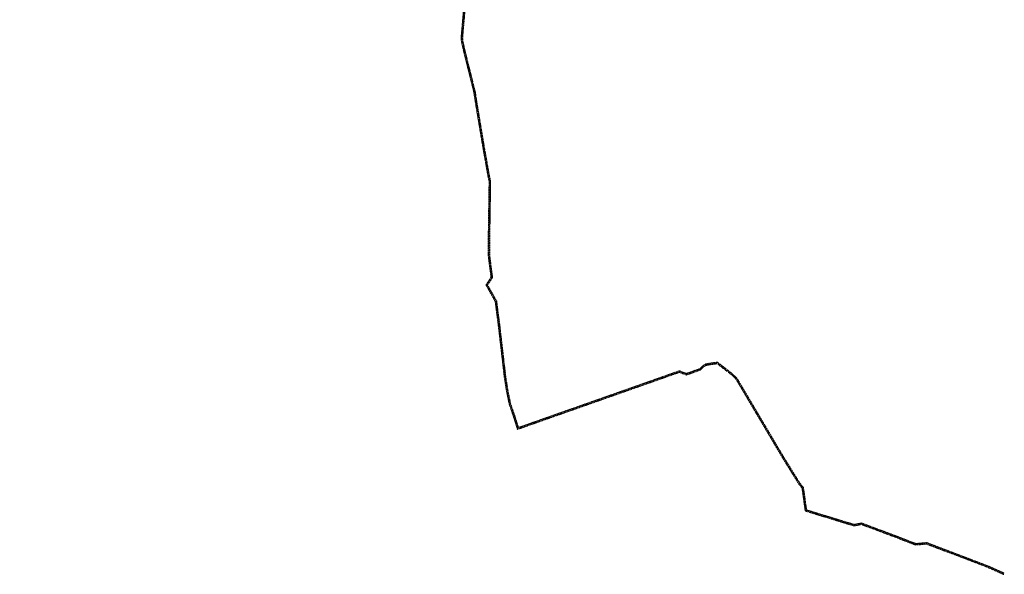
# Model space of a CAD drawing. Header units: metres. Extents: x -3 to 311477, y 0 to 754107.
# Tile 5 of 82: x 153505 to 161409, y 370355 to 374810. Entities that reach past the tile are written whole.
import ezdxf

# ---------------------------------------------------------------- set-up
doc = ezdxf.new("R2010")
doc.units = ezdxf.units.M
doc.linetypes.add('DASHED2', pattern=[0.375, 0.25, -0.125])
doc.layers.add('D_KLE_BUISLEIDING GEVAARLIJKE INHOUD_PPS PIPELINES', color=7, linetype='Continuous')

msp = doc.modelspace()

# ---------------------------------------------------------------- linework, layer by layer
at = {"layer": 'D_KLE_BUISLEIDING GEVAARLIJKE INHOUD_PPS PIPELINES', "linetype": 'DASHED2', "ltscale": 10, "flags": 128}
for points in [[(153505.5, 379257.8), (153715.8, 379093.4), (154058.7, 378824.2), (154100.3, 378795.7), (154140.8, 378760.9), (154196.9, 378697.5), (154519.1, 378324.5), (154570.9, 378202.1), (154603, 378129.3), (154723.4, 377963.9), (154742.9, 377946.2), (154809.3, 377901.6), (154981.6, 377729.5), (155087.1, 377624.4), (155398.5, 377282.1), (155468.8, 377206.5), (155557, 377109.8), (155671.5, 377099.1), (155678.4, 377093), (155722.2, 377042.6), (155954.7, 376773.5), (156115.3, 376587.1), (156268.8, 376407.7), (156293.3, 376369.9), (156597.7, 375824.9), (156850.9, 375370.7), (157074.9, 374970.2), (157060.8, 374807.7), (157048.1, 374661.5), (157051, 374638.4), (157064.3, 374575.1), (157150.8, 374227.5), (157160.3, 374162.5), (157222.8, 373787.5), (157252, 373622.1), (157263.9, 373554.9), (157273.2, 373511.8), (157265.6, 373010.2), (157265.3, 372921.1), (157288.8, 372741.1), (157248.3, 372679.3), (157321.9, 372547.8), (157345.2, 372370), (157395.4, 371938), (157411.8, 371834), (157419.8, 371793.9), (157433.9, 371724.3), (157463, 371640.1), (157501.1, 371520.7), (157614.7, 371561), (158238, 371780.7), (158798.5, 371978.4), (158801.7, 371979.5), (158819.8, 371970.9), (158856.9, 371958), (158968.9, 371997.5), (159010.6, 372034.2), (159040.7, 372040.1), (159102.9, 372048.9), (159215.9, 371961.5), (159253.5, 371924.8), (159300.9, 371845), (159626.3, 371294.8), (159760.5, 371078.4), (159784.8, 371049.6), (159810.4, 370865.4), (159931.9, 370828.4), (160203.2, 370745.4), (160261.7, 370757.2), (160468.2, 370679.5), (160537, 370654.2), (160667.6, 370602.6), (160698.4, 370592.5), (160784.6, 370599.8), (160993.6, 370520.4), (161279.8, 370411), (161404.8, 370355)], [(153511.6, 379265.7), (153721.9, 379101.3), (154064.7, 378832.3), (154106.4, 378803.6), (154147.9, 378768), (154204.4, 378704), (154527.7, 378329.9), (154580.1, 378206.1), (154611.7, 378134.3), (154730.9, 377970.7), (154749.1, 377954.1), (154815.6, 377909.4), (154988.6, 377736.5), (155094.4, 377631.3), (155405.9, 377288.9), (155476.2, 377213.3), (155561.8, 377119.4), (155675.8, 377108.8), (155685.5, 377100), (155729.8, 377049.1), (155962.3, 376780), (156122.9, 376593.6), (156276.8, 376413.7), (156301.8, 376375.1), (156606.4, 375829.8), (156859.7, 375375.6), (157085.1, 374972.4), (157070.8, 374806.8), (157058.1, 374661.7), (157060.9, 374640), (157074, 374577.3), (157160.6, 374229.5), (157170.2, 374164.1), (157232.7, 373789.2), (157261.9, 373623.9), (157273.7, 373556.8), (157283.2, 373512.8), (157275.6, 373010.1), (157275.3, 372921.8), (157299.2, 372738.7), (157260, 372678.9), (157331.6, 372551), (157355.1, 372371.3), (157405.3, 371939.4), (157421.6, 371835.8), (157429.6, 371795.9), (157443.6, 371727), (157472.5, 371643.2), (157507.5, 371533.6), (157611.4, 371570.4), (158234.7, 371790.1), (158795.1, 371987.8), (158802.2, 371990.4), (158823.6, 371980.2), (158856.8, 371968.6), (158963.7, 372006.3), (159006, 372043.5), (159039.1, 372050), (159105.7, 372059.4), (159222.5, 371969.1), (159261.4, 371931), (159309.5, 371850.1), (159634.8, 371300), (159768.6, 371084.3), (159794.3, 371053.9), (159819.4, 370873.1), (159934.8, 370837.9), (160203.7, 370755.7), (160262.5, 370767.5), (160471.7, 370688.9), (160540.6, 370663.5), (160671, 370612), (160699.5, 370602.6), (160786, 370609.9), (160997.2, 370529.8), (161283.6, 370420.2), (161408.9, 370364.2)]]:
    msp.add_lwpolyline(points, dxfattribs=at)
at = {"layer": 'D_KLE_BUISLEIDING GEVAARLIJKE INHOUD_PPS PIPELINES', "const_width": 1.5}
msp.add_lwpolyline([(157080, 374971.3), (157065.8, 374807.3), (157053.1, 374661.6), (157056, 374639.2), (157069.1, 374576.2), (157155.7, 374228.5), (157165.2, 374163.3), (157227.7, 373788.4), (157256.9, 373623), (157268.8, 373555.8), (157278.2, 373512.3), (157270.6, 373010.1), (157270.3, 372921.4), (157294, 372739.9), (157254.2, 372679.1), (157326.7, 372549.4), (157350.1, 372370.7), (157400.4, 371938.7), (157416.7, 371834.9), (157424.7, 371794.9), (157438.7, 371725.6), (157467.8, 371641.7), (157504.3, 371527.1), (157613, 371565.7), (158236.3, 371785.4), (158796.8, 371983.1), (158802, 371984.9), (158821.7, 371975.6), (158856.9, 371963.3), (158966.3, 372001.9), (159008.3, 372038.9), (159039.9, 372045), (159104.3, 372054.2), (159219.2, 371965.3), (159257.5, 371927.9), (159305.2, 371847.5), (159630.6, 371297.4), (159764.6, 371081.3), (159789.6, 371051.8), (159814.9, 370869.3), (159933.4, 370833.1), (160203.5, 370750.6), (160262.1, 370762.4), (160469.9, 370684.2), (160538.8, 370658.9), (160669.3, 370607.3), (160698.9, 370597.6), (160785.3, 370604.9), (160995.4, 370525.1), (161281.7, 370415.6), (161406.9, 370359.6)], dxfattribs=at)

doc.saveas('drawing.dxf')
